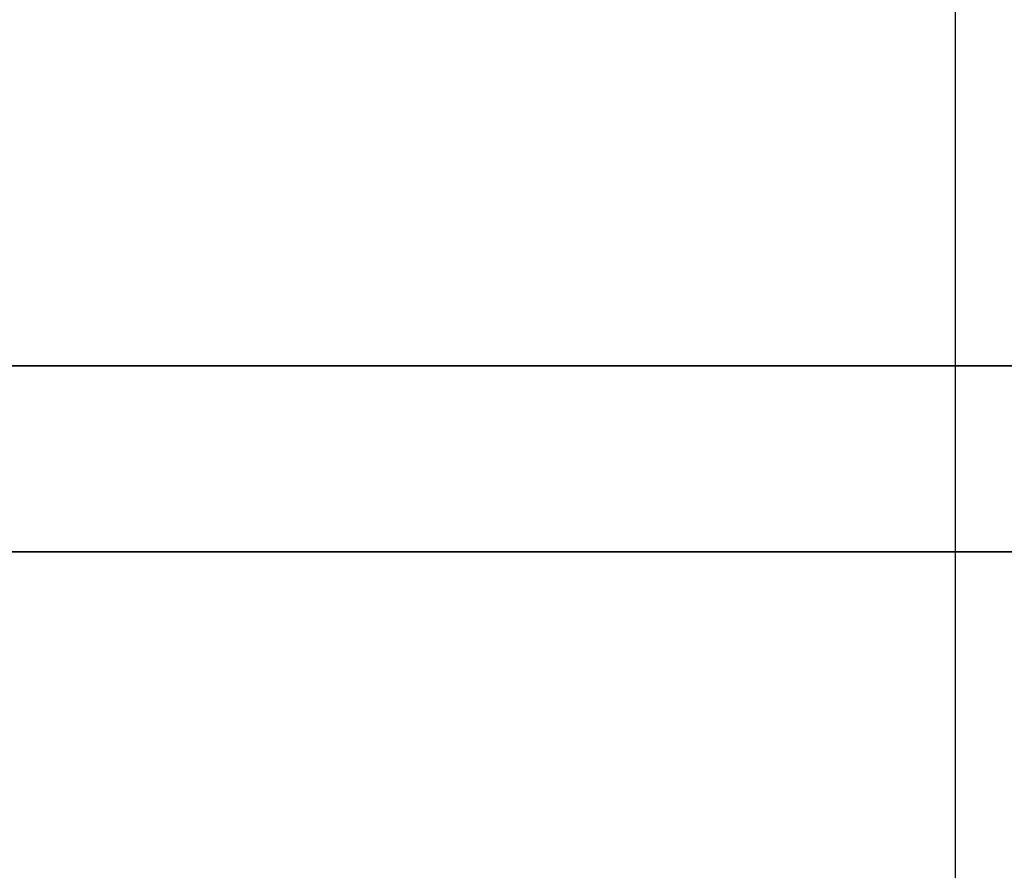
# Model space of a CAD drawing. Header units: millimetres. Extents: x -225 to 225, y 20 to 511.
# Tile 120 of 225: x -114 to -94, y 54 to 70. Entities that reach past the tile are written whole.
import ezdxf

# ---------------------------------------------------------------- set-up
doc = ezdxf.new("R2010")
doc.units = ezdxf.units.MM
doc.layers.add('SISTA tabouret_02bis', color=7, linetype='Continuous', true_color=0xffffff)

msp = doc.modelspace()

# ---------------------------------------------------------------- linework, layer by layer
at = {"layer": 'SISTA tabouret_02bis', "color": 7, "true_color": 0xffffff}
for p, q in [((-95.451, 44.046, 626.305), (-95.451, 399.64, 616.022)), ((-149.303, 63.449, 196.161), (149.303, 63.449, 196.161)), ((149.303, 63.449, 226.339), (-149.303, 63.449, 226.339)), ((-151.409, 59.787, 205), (151.409, 59.787, 205)), ((151.409, 59.787, 217.5), (-151.409, 59.787, 217.5)), ((-151.409, 59.787, 211.25), (151.409, 59.787, 211.25))]:
    msp.add_line(p, q, dxfattribs=at)

doc.saveas('drawing.dxf')
